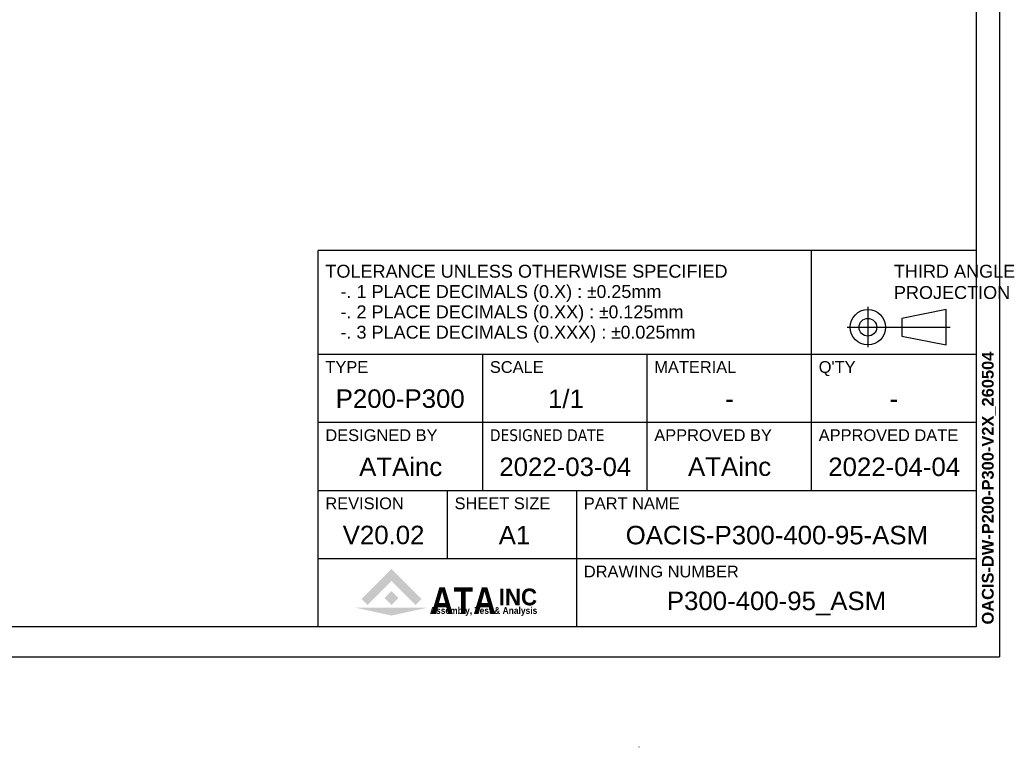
# Model space of a CAD drawing. Header units: millimetres. Extents: x 0 to 3370, y -108 to 2376.
# Tile 3 of 14: x 2196 to 3370, y -108 to 759. Entities that reach past the tile are written whole.
import ezdxf
from ezdxf.enums import TextEntityAlignment as Align

# ---------------------------------------------------------------- set-up
doc = ezdxf.new("R2010")
doc.units = ezdxf.units.MM
doc.layers.add('ATA-TEXT', color=7, linetype='Continuous')
doc.styles.add('주 문자 (ISO)', font='arial.ttf')

# ---------------------------------------------------------------- blocks, each defined once
blk = doc.blocks.new('ata-Title-A1-002')
for color, points in [(176, [(14.63, 6.49), (12.84, 8.28), (21.79, 17.23), (30.75, 8.28), (28.96, 6.49), (21.79, 13.66)]), (30, [(21.79, 10.66), (23.88, 8.57), (21.79, 6.49), (19.71, 8.57)]), (9, [(32.34, 5.64), (21.79, 3.34), (11.25, 5.64)])]:
    blk.add_hatch(color=color).paths.add_polyline_path(points)
at = {"color": 253}
for p, q in [((0, 0), (0, 112)), ((196, 112), (0, 112)), ((147, 40.6), (147, 112)), ((196, 112), (196, 0)), ((0, 81.2), (196, 81.2)), ((49, 40.6), (49, 81.2)), ((98, 40.6), (98, 81.2)), ((0, 60.9), (196, 60.9)), ((0, 40.6), (196, 40.6)), ((38.5, 20.3), (38.5, 40.6)), ((77, 0), (77, 40.6)), ((0, 20.3), (196, 20.3)), ((196, 0), (0, 0))]:
    blk.add_line(p, q, dxfattribs=at)
for p, q in [((163.75, 95.32), (163.75, 83.26)), ((187.03, 94.45), (173.85, 91.82)), ((187.03, 83.91), (187.03, 94.45)), ((173.85, 91.82), (173.85, 86.55)), ((157.57, 89.18), (188.27, 89.18)), ((173.85, 86.55), (187.03, 83.91)), ((0, 81.2), (196, 81.2))]:
    blk.add_line(p, q)
for radius in [5.27, 2.64]:
    blk.add_circle((163.75, 89.18), radius)
at = {"char_height": 3.85, "attachment_point": 1, "style": '주 문자 (ISO)'}
for s, insert, line_spacing_factor in [('TOLERANCE UNLESS OTHERWISE SPECIFIED\\P   -. 1 PLACE DECIMALS (0.X) : {\\fAIGDT|b0|i0|c2|p2;`0}.25mm\\P   -. 2 PLACE DECIMALS (0.XX) : {\\fAIGDT|b0|i0|c2|p2;`0}.125mm \\P   -. 3 PLACE DECIMALS (0.XXX) : {\\fAIGDT|b0|i0|c2|p2;`0}.025mm', (2.11, 107.8), 0.942857), ('THIRD ANGLE\\PPROJECTION', (171.5, 107.8), 0.987884)]:
    blk.add_mtext(s, dxfattribs=dict(at, insert=insert, line_spacing_factor=line_spacing_factor))
at = {"char_height": 3.5, "attachment_point": 1, "style": '주 문자 (ISO)'}
for s, insert in [("Q'TY", (149.1, 79.1)), ('TYPE', (2.1, 79.1)), ('SCALE', (51.11, 79.1)), ('MATERIAL', (100.1, 79.1)), ('DESIGNED BY', (2.1, 58.8)), ('{\\fTahoma|b0|i0|c0|p34;DESIGNED \\fTahoma|b0|i0|c129|p34;DATE}', (51.1, 58.8)), ('APPROVED BY', (100.11, 58.8)), ('APPROVED DATE', (149.1, 58.8)), ('REVISION', (2.1, 38.5)), ('SHEET SIZE', (40.6, 38.5)), ('PART NAME', (79.11, 38.5)), ('DRAWING NUMBER', (79.11, 18.2))]:
    blk.add_mtext(s, dxfattribs=dict(at, insert=insert))
at = {"color": 176, "insert": (33.46, 3.77), "char_height": 8, "width": 37.1563, "attachment_point": 7, "line_spacing_factor": 0.5, "style": '주 문자 (ISO)'}
blk.add_mtext('{\\fArial|b1|i0|c0|p34;\\W0.85;ATA}', dxfattribs=at)
at = {"color": 9, "style": '주 문자 (ISO)'}
for s, insert, char_height, attachment_point in [('{\\fArial|b1|i0|c0|p34;\\W0.95;INC}', (53.76, 6.3), 5, 7), ('{\\fArial|b1|i0|c0|p34;\\W0.9;Assembly, Test & Analysis}', (49.25, 5.84), 2, 2)]:
    blk.add_mtext(s, dxfattribs=dict(at, insert=insert, char_height=char_height, attachment_point=attachment_point))
at = {"style": '주 문자 (ISO)'}
for tag, p in [('TYPE_001', (24.5, 67.9)), ('SCALE_001', (73.5, 67.9)), ('MATERIAL_001', (122.5, 67.9)), ('QTY_001', (171.5, 67.9)), ('DESIGNED_BY_001', (24.5, 47.6)), ('APPROVED_BY_001', (122.5, 47.64)), ('APPROVED_DATE_001', (171.5, 47.6)), ('REVISION_001', (19.25, 27.3)), ('SHEET_SIZE_001', (57.75, 27.3)), ('PART_NAME_001', (136.5, 27.3)), ('DRAWING_NUMBER_001', (136.5, 7))]:
    blk.add_attdef(tag, text='', height=5.5, dxfattribs=at).set_placement(p, align=Align.MIDDLE_CENTER)
at = {"color": 7, "style": '주 문자 (ISO)'}
blk.add_attdef('DESIGNED_DATE_001', text='', height=5.5, dxfattribs=at).set_placement((73.5, 47.6), align=Align.MIDDLE_CENTER)
blk = doc.blocks.new('ata-Border-A1-002')
at = {"color": 253, "ltscale": 0.5}
for p in [(841, 594), (0, 0)]:
    blk.add_line(p, (841, 0), dxfattribs=at)
for p, q in [((834, 585), (834, 9)), ((834, 9), (7, 9))]:
    blk.add_line(p, q)

msp = doc.modelspace()

# ---------------------------------------------------------------- linework, layer by layer
msp.add_arc((2934.2384807, -107.7842515), 0.25, 60, 120)
for major_axis, start_param, end_param in [((-0.125, 0.2165064), 5.4977871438, 6.2831853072), ((0.125, 0.2165064), 0, 0.7853981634)]:
    msp.add_ellipse((2934.2384807, -107.7842515), major_axis=major_axis, ratio=0.5773502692, start_param=start_param, end_param=end_param)

# ---------------------------------------------------------------- block references
at = {"xscale": 4, "yscale": 4, "zscale": 4}
msp.add_blockref('ata-Border-A1-002', (0, 0), dxfattribs=at)
ref = msp.add_blockref('ata-Title-A1-002', (2552, 36), dxfattribs=dict(xscale=4, yscale=4, zscale=4))
ref.add_attrib('SCALE_001', '1/1', (2825.804, 296.611), dxfattribs={"height": 22, "style": '주 문자 (ISO)'})
ref.add_attrib('TYPE_001', 'P200-P300', (2572.736, 296.743), dxfattribs={"height": 22, "style": '주 문자 (ISO)'})
ref.add_attrib('MATERIAL_001', '-', (3036.885, 296.6), dxfattribs={"height": 22, "style": '주 문자 (ISO)'})
ref.add_attrib('DESIGNED_BY_001', 'ATAinc', (2600.654, 215.576), dxfattribs={"height": 22, "style": '주 문자 (ISO)'})
ref.add_attrib('DESIGNED_DATE_001', '2022-03-04', (2767.768, 215.543), dxfattribs={"color": 7, "height": 22, "style": '주 문자 (ISO)'})
ref.add_attrib('APPROVED_BY_001', 'ATAinc', (2992.654, 215.7269991), dxfattribs={"height": 22, "style": '주 문자 (ISO)'})
ref.add_attrib('APPROVED_DATE_001', '2022-04-04', (3159.768, 215.543), dxfattribs={"height": 22, "style": '주 문자 (ISO)'})
ref.add_attrib('PART_NAME_001', 'OACIS-P300-400-95-ASM', (2918.381, 134.2), dxfattribs={"height": 22, "style": '주 문자 (ISO)'})
ref.add_attrib('DRAWING_NUMBER_001', 'P300-400-95_ASM', (2967.408, 55.86), dxfattribs={"height": 22, "style": '주 문자 (ISO)'})
ref.add_attrib('QTY_001', '-', (3232.885, 296.6), dxfattribs={"height": 22, "style": '주 문자 (ISO)'})
ref.add_attrib('REVISION_001', 'V20.02', (2581.095, 134.343), dxfattribs={"height": 22, "style": '주 문자 (ISO)'})
ref.add_attrib('SHEET_SIZE_001', 'A1', (2767.039, 134.156), dxfattribs={"color": 7, "height": 22, "style": '주 문자 (ISO)'})

# ---------------------------------------------------------------- texts
at = {"layer": 'ATA-TEXT', "color": 7, "insert": (3342.9274269, 38.6594393), "char_height": 7, "attachment_point": 1, "rotation": 90, "line_spacing_factor": 1.027748, "style": '주 문자 (ISO)'}
msp.add_mtext('{\\fArial|b1|i0|c129|p34;\\H2.00000x;OACIS-DW-P200-P300-V2X_260504}', dxfattribs=at)

doc.saveas('drawing.dxf')
